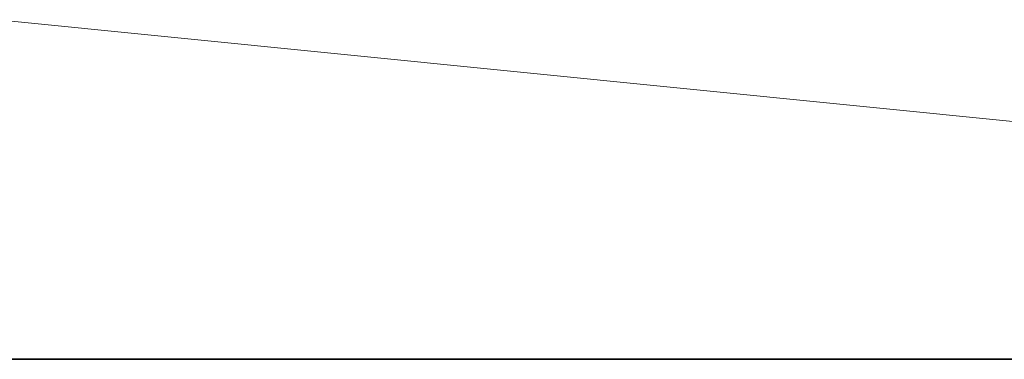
# Model space of a CAD drawing. Header units: inches. Extents: x 0 to 12.9, y 0 to 8.3.
# Tile 15 of 33: x 4.542 to 4.855, y 6.266 to 6.374. Entities that reach past the tile are written whole.
import ezdxf

# ---------------------------------------------------------------- set-up
doc = ezdxf.new("R2010")
doc.units = ezdxf.units.IN
doc.header["$MEASUREMENT"] = 0

# ---------------------------------------------------------------- blocks, each defined once
blk = doc.blocks.new('MODEL_0')
at = {"lineweight": 0}
for p, q in [((5.61082, 6.26582), (4.50438, 6.37676)), ((4.50438, 6.37676), (5.61082, 6.26582)), ((2.51478, 6.26582), (5.61082, 6.26582)), ((5.61082, 6.26582), (2.51478, 6.26582))]:
    blk.add_line(p, q, dxfattribs=at).dxf.unprotected_set("ltscale", 0)
at = {"lineweight": 35}
blk.add_line((2.51478, 6.26582), (5.61082, 6.26582), dxfattribs=at)
blk = doc.blocks.new('Page 1')
blk.add_blockref('MODEL_0', (0, 0))

msp = doc.modelspace()

# ---------------------------------------------------------------- block references
msp.add_blockref('Page 1', (0, 0))

doc.saveas('drawing.dxf')
